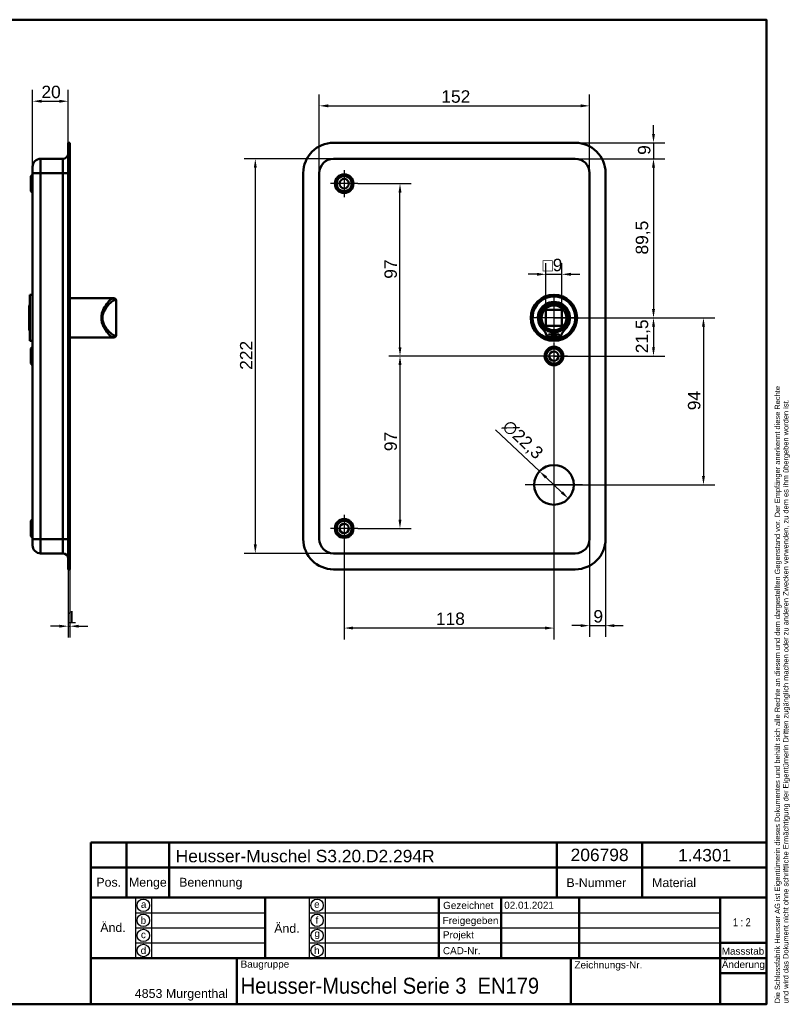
# Model space of a CAD drawing. Header units: millimetres. Extents: x 20 to 833, y 20 to 574.
# Tile 8 of 8: x 400 to 833, y 20 to 574. Entities that reach past the tile are written whole.
import ezdxf
from ezdxf.enums import TextEntityAlignment as Align

# ---------------------------------------------------------------- set-up
doc = ezdxf.new("R2010")
doc.units = ezdxf.units.MM
doc.header["$LTSCALE"] = 2
for name, color, linetype, lineweight in [('Bemaßungen(DIN)', 7, 'Continuous', 25), ('Mittelpunktmarkierung(DIN)', 7, 'Continuous', 25), ('Sichtbare Kanten(DIN)', 7, 'Continuous', 50), ('Sichtbare tangentiale Kanten(DIN)', 7, 'Continuous', 50), ('Skizziergeometrie(DIN)', 7, 'Continuous', 50), ('Skizzierlinie(DIN)', 7, 'Continuous', 25), ('Symbole(DIN)', 7, 'Continuous', 25)]:
    doc.layers.add(name, color=color, linetype=linetype, lineweight=lineweight)
doc.styles.add('Aktuell-DIN', font='arial.ttf')
doc.styles.add('STANDARD-DIN~0', font='arial.ttf')
doc.styles.add('Textstil10', font='arial.ttf')
doc.styles.add('Textstil41', font='arial.ttf', dxfattribs={"width": 0.8})
doc.styles.add('Textstil83', font='arial.ttf', dxfattribs={"width": 0.8})
doc.dimstyles.new('CAD-LAN', dxfattribs={"dimscale": 2, "dimtxt": 3.5, "dimasz": 2.5, "dimexe": 3.175, "dimexo": 0, "dimgap": 0.8, "dimtad": 1, "dimrnd": 1e-08, "dimtxsty": 'STANDARD-DIN~0', "dimcen": 0.09, "dimdle": 10, "dimclrd": 250, "dimclre": 250, "dimclrt": 250, "dimadec": 0, "dimazin": 2, "dimtfac": 1, "dimtmove": 0, "dimatfit": 3, "dimfxl": 1, "dimtolj": 1, "dimtzin": 0, "dimlwd": 25, "dimlwe": 25, "dimarcsym": 0})

# ---------------------------------------------------------------- blocks, each defined once
blk = doc.blocks.new('Ränder Standardrahmen')
at = {"layer": 'Skizziergeometrie(DIN)', "flags": 128}
blk.add_lwpolyline([(10, 10), (10, 287), (410, 287), (410, 10), (10, 10)], dxfattribs=at)
blk = doc.blocks.new('Schriftfelder Heusser')
at = {"layer": 'Skizziergeometrie(DIN)'}
for p, q in [((101, 229.92), (101, 236.92)), ((101, 236.92), (291, 236.92)), ((111, 229.92), (111, 236.92)), ((123, 229.92), (123, 236.92)), ((232, 229.92), (232, 236.92)), ((256, 229.92), (256, 236.92)), ((291, 236.92), (291, 229.92)), ((101, 191.42), (101, 229.92)), ((101, 229.92), (291, 229.92)), ((111, 229.92), (111, 221.42)), ((123, 229.92), (123, 221.42)), ((232, 229.92), (232, 221.42)), ((256, 229.92), (256, 221.42)), ((291, 229.92), (291, 191.42)), ((101, 221.42), (291, 221.42)), ((150, 221.42), (150, 204.42)), ((198.85, 221.42), (198.85, 204.42)), ((216.35, 221.42), (216.35, 204.42)), ((238.35, 221.42), (238.35, 204.42)), ((278, 221.42), (278, 191.42)), ((278, 208.67), (291, 208.67)), ((101, 204.42), (291, 204.42)), ((142, 204.42), (142, 191.42)), ((236, 204.42), (236, 191.42)), ((278, 200.17), (291, 200.17)), ((291, 191.42), (101, 191.42))]:
    blk.add_line(p, q, dxfattribs=at)
at = {"layer": 'Skizzierlinie(DIN)'}
for p, q in [((113.5, 221.42), (113.5, 204.42)), ((118, 221.42), (118, 204.42)), ((162.35, 221.42), (162.35, 204.42)), ((166.85, 221.42), (166.85, 204.42)), ((113.5, 217.17), (150, 217.17)), ((162.35, 217.17), (278, 217.17)), ((113.5, 212.92), (150, 212.92)), ((162.35, 212.92), (278, 212.92)), ((113.5, 208.67), (150, 208.67)), ((162.35, 208.67), (278, 208.67))]:
    blk.add_line(p, q, dxfattribs=at)
for centre in [(115.75, 219.25), (164.6, 219.25), (115.75, 215.04), (164.6, 215.04), (115.75, 210.79), (164.6, 210.79), (115.75, 206.54), (164.6, 206.54)]:
    blk.add_circle(centre, 1.75, dxfattribs=at)
at = {"layer": 'Symbole(DIN)', "color": 7, "insert": (293.33, 191.7), "char_height": 1.5, "width": 182.3003, "attachment_point": 1, "rotation": 90, "line_spacing_factor": 0.944221, "style": 'Aktuell-DIN'}
blk.add_mtext('\\fArial|b0|i0;\\H1.5000;Die Schlossfabrik Heusser AG ist Eigentümerin dieses Dokumentes und behält sich alle Rechte an diesem und dem dargestellten Gegenstand vor. Der Empfänger anerkennt diese Rechte\\Pund wird das Dokument nicht ohne schriftliche Ermächtigung der Eigentümerin Dritten zugänglich machen oder zu anderen Zwecken verwenden, zu dem es ihm übergeben worden ist.\\P ', dxfattribs=at)
at = {"layer": 'Symbole(DIN)', "color": 179, "true_color": 0x262659, "style": 'Aktuell-DIN'}
for s, insert, char_height, attachment_point in [('B-Nummer', (234.74, 225.62), 2.489, 4), ('Material', (265.02, 225.62), 2.489, 5), ('Pos.', (106, 227), 2.489, 2), ('Menge', (117, 227), 2.489, 2), ('Benennung', (125.81, 225.38), 2.489, 4), ('\\fArial|b0|i0;a', (115.81, 219.53), 2, 5), ('\\fArial|b0|i0;e', (164.54, 219.53), 2, 5), ('\\fArial|b0|i0;Gezeichnet', (200.05, 219.23), 2, 4), ('\\fArial|b0|i0;b', (115.75, 215), 2, 5), ('\\fArial|b0|i0;f', (164.55, 215.06), 2, 5), ('\\fArial|b0|i0;Freigegeben', (199.92, 216), 2, 1), ('\\fArial|b0|i0;c', (115.75, 211.01), 2, 5), ('\\fArial|b0|i0;g', (164.63, 211.05), 2, 5), ('\\fArial|b0|i0;Projekt', (200, 211.98), 2, 1), ('\\fArial|b0|i0;d', (115.76, 206.55), 2, 5), ('\\fArial|b0|i0;h', (164.55, 206.57), 2, 5), ('\\fArial|b0|i0;CAD-Nr.', (200, 207.5), 2, 1), ('\\fArial|b0|i0;\\H2.0000;Massstab', (284.39, 206.37), 2, 5), ('\\fArial|b0|i0;\\H2.0000;Baugruppe', (143.1, 203.73), 2, 1), ('\\fArial|b0|i0;Zeichnungs-Nr.', (237, 203.5), 2, 1), ('\\fArial|b0|i0;\\H2.5000;4853 Murgenthal', (113.33, 192.46), 2.5, 7)]:
    blk.add_mtext(s, dxfattribs=dict(at, insert=insert, char_height=char_height, attachment_point=attachment_point))
at = {"layer": 'Symbole(DIN)', "color": 179, "true_color": 0x262659, "attachment_point": 5, "style": 'Aktuell-DIN'}
for s, insert, char_height, width in [('Änd.', (107.21, 213), 2.489, 12.3494), ('Änd.', (156.12, 212.76), 2.489, 12.3494), ('\\fArial|b0|i0;Änderung', (284.51, 202.33), 2, 12.1143)]:
    blk.add_mtext(s, dxfattribs=dict(at, insert=insert, char_height=char_height, width=width))
at = {"layer": 'Symbole(DIN)', "color": 7, "insert": (143.1, 196.62), "char_height": 4.5, "width": 90.18, "attachment_point": 4, "style": 'Aktuell-DIN'}
blk.add_mtext('\\fArial|b0|i0;\\W0.90;\\H4.5000;Heusser-Muschel Serie 3  EN179', dxfattribs=at)
at = {"layer": 'Symbole(DIN)', "color": 179, "true_color": 0x262659, "style": 'Textstil10'}
blk.add_attdef('ERSTELLUNGSDATUM_001', (217.23, 218.29), '', height=2, dxfattribs=at)
at = {"layer": 'Symbole(DIN)', "color": 179, "true_color": 0x262659}
for tag, height, style, p in [('AUTOR', 2.49, 'Aktuell-DIN', (240.03, 219.26)), ('KONTROLLDATUM', 2, 'Textstil10', (217.42, 215.04)), ('KONTROLLIERT_VON', 2, 'Textstil10', (239.98, 215.05))]:
    blk.add_attdef(tag, text='', height=height, dxfattribs=dict(at, style=style)).set_placement(p, align=Align.MIDDLE_LEFT)
at = {"layer": 'Symbole(DIN)', "color": 7, "style": 'Textstil83', "width": 0.8}
blk.add_attdef('Anfänglicher_Ansichtsmaßstab_001', (281.57, 213.34), '', height=2.3, dxfattribs=at)
at = {"layer": 'Symbole(DIN)', "color": 179, "true_color": 0x262659, "style": 'Textstil10'}
blk.add_attdef('PROJEKT', text='', height=2, dxfattribs=at).set_placement((217.77, 209.72), align=Align.BOTTOM_LEFT)
at = {"layer": 'Symbole(DIN)', "color": 7, "style": 'Textstil41', "width": 0.8}
blk.add_attdef('STATUS', text='', height=5, dxfattribs=at).set_placement((284.53, 195.86), align=Align.MIDDLE_CENTER)
blk = doc.blocks.new('*D8')
at = {"layer": 'Bemaßungen(DIN)', "color": 250, "linetype": 'Continuous', "lineweight": 25, "true_color": 0x3f3f3f, "transparency": 16777216}
for p, q in [((568.45, 487.74), (568.45, 531.88)), ((720.45, 487.74), (720.45, 531.88)), ((573.45, 525.53), (715.45, 525.53))]:
    blk.add_line(p, q, dxfattribs=at)
at = {"layer": 'Bemaßungen(DIN)', "color": 250, "linetype": 'Continuous', "true_color": 0x3f3f3f, "transparency": 16777216}
for points in [[(573.45, 526.37), (573.45, 524.7), (568.45, 525.53)], [(715.45, 526.37), (715.45, 524.7), (720.45, 525.53)]]:
    blk.add_solid(points, dxfattribs=at)
at = {"layer": 'Defpoints', "color": 0, "linetype": 'Continuous', "transparency": 16777216}
for p in [(720.45, 525.53), (568.45, 487.74), (720.45, 487.74)]:
    blk.add_point(p, dxfattribs=at)
at = {"layer": 'Bemaßungen(DIN)', "color": 250, "linetype": 'Continuous', "lineweight": 25, "true_color": 0x3f3f3f, "transparency": 16777216, "insert": (637.08, 534.28), "char_height": 7, "attachment_point": 1, "style": 'STANDARD-DIN~0'}
blk.add_mtext('\\A1;152', dxfattribs=at)
blk = doc.blocks.new('*D9')
at = {"layer": 'Bemaßungen(DIN)', "color": 250, "linetype": 'Continuous', "lineweight": 25, "true_color": 0x3f3f3f, "transparency": 16777216}
for p, q in [((576.45, 495.74), (526.1, 495.74)), ((532.45, 490.74), (532.45, 278.74)), ((576.45, 273.74), (526.1, 273.74))]:
    blk.add_line(p, q, dxfattribs=at)
at = {"layer": 'Bemaßungen(DIN)', "color": 250, "linetype": 'Continuous', "true_color": 0x3f3f3f, "transparency": 16777216}
for points in [[(531.62, 490.74), (533.29, 490.74), (532.45, 495.74)], [(531.62, 278.74), (533.29, 278.74), (532.45, 273.74)]]:
    blk.add_solid(points, dxfattribs=at)
at = {"layer": 'Defpoints', "color": 0, "linetype": 'Continuous', "transparency": 16777216}
for p in [(576.45, 495.74), (532.45, 273.74), (576.45, 273.74)]:
    blk.add_point(p, dxfattribs=at)
at = {"layer": 'Bemaßungen(DIN)', "color": 250, "linetype": 'Continuous', "lineweight": 25, "true_color": 0x3f3f3f, "transparency": 16777216, "insert": (523.82, 376.98), "char_height": 7, "attachment_point": 1, "rotation": 90, "style": 'STANDARD-DIN~0'}
blk.add_mtext('\\A1;222', dxfattribs=at)
blk = doc.blocks.new('*D10')
at = {"layer": 'Bemaßungen(DIN)', "color": 250, "linetype": 'Continuous', "lineweight": 25, "true_color": 0x3f3f3f, "transparency": 16777216}
for p, q in [((712.45, 495.74), (762.8, 495.74)), ((756.45, 490.74), (756.45, 411.24)), ((700.45, 406.24), (762.8, 406.24))]:
    blk.add_line(p, q, dxfattribs=at)
at = {"layer": 'Bemaßungen(DIN)', "color": 250, "linetype": 'Continuous', "true_color": 0x3f3f3f, "transparency": 16777216}
for points in [[(755.62, 490.74), (757.29, 490.74), (756.45, 495.74)], [(755.62, 411.24), (757.29, 411.24), (756.45, 406.24)]]:
    blk.add_solid(points, dxfattribs=at)
at = {"layer": 'Defpoints', "color": 0, "linetype": 'Continuous', "transparency": 16777216}
for p in [(712.45, 495.74), (700.45, 406.24), (756.45, 406.24)]:
    blk.add_point(p, dxfattribs=at)
at = {"layer": 'Bemaßungen(DIN)', "color": 250, "linetype": 'Continuous', "lineweight": 25, "true_color": 0x3f3f3f, "transparency": 16777216, "insert": (746.44, 441.87), "char_height": 7, "attachment_point": 1, "rotation": 90, "style": 'STANDARD-DIN~0'}
blk.add_mtext('\\A1;89,5', dxfattribs=at)
blk = doc.blocks.new('*D11')
at = {"layer": 'Bemaßungen(DIN)', "color": 250, "linetype": 'Continuous', "lineweight": 25, "true_color": 0x3f3f3f, "transparency": 16777216}
for p, q in [((756.45, 509.74), (756.45, 514.74)), ((712.45, 504.74), (762.8, 504.74)), ((756.45, 504.74), (756.45, 495.74)), ((712.45, 495.74), (762.8, 495.74)), ((756.45, 490.74), (756.45, 485.74))]:
    blk.add_line(p, q, dxfattribs=at)
at = {"layer": 'Bemaßungen(DIN)', "color": 250, "linetype": 'Continuous', "true_color": 0x3f3f3f, "transparency": 16777216}
for points in [[(755.62, 509.74), (757.29, 509.74), (756.45, 504.74)], [(755.62, 490.74), (757.29, 490.74), (756.45, 495.74)]]:
    blk.add_solid(points, dxfattribs=at)
at = {"layer": 'Defpoints', "color": 0, "linetype": 'Continuous', "transparency": 16777216}
for p in [(712.45, 504.74), (712.45, 495.74), (756.45, 495.74)]:
    blk.add_point(p, dxfattribs=at)
at = {"layer": 'Bemaßungen(DIN)', "color": 250, "linetype": 'Continuous', "lineweight": 25, "true_color": 0x3f3f3f, "transparency": 16777216, "insert": (747.7, 497.94), "char_height": 7, "attachment_point": 1, "rotation": 90, "style": 'STANDARD-DIN~0'}
blk.add_mtext('\\A1;9', dxfattribs=at)
blk = doc.blocks.new('*D12')
at = {"layer": 'Bemaßungen(DIN)', "color": 250, "linetype": 'Continuous', "lineweight": 25, "true_color": 0x3f3f3f, "transparency": 16777216}
for p, q in [((700.45, 406.24), (762.8, 406.24)), ((756.45, 401.24), (756.45, 389.74)), ((700.45, 384.74), (762.8, 384.74))]:
    blk.add_line(p, q, dxfattribs=at)
at = {"layer": 'Bemaßungen(DIN)', "color": 250, "linetype": 'Continuous', "true_color": 0x3f3f3f, "transparency": 16777216}
for points in [[(755.62, 401.24), (757.29, 401.24), (756.45, 406.24)], [(755.62, 389.74), (757.29, 389.74), (756.45, 384.74)]]:
    blk.add_solid(points, dxfattribs=at)
at = {"layer": 'Defpoints', "color": 0, "linetype": 'Continuous', "transparency": 16777216}
for p in [(700.45, 406.24), (700.45, 384.74), (756.45, 384.74)]:
    blk.add_point(p, dxfattribs=at)
at = {"layer": 'Bemaßungen(DIN)', "color": 250, "linetype": 'Continuous', "lineweight": 25, "true_color": 0x3f3f3f, "transparency": 16777216, "insert": (746.44, 386.31), "char_height": 7, "attachment_point": 1, "rotation": 90, "style": 'STANDARD-DIN~0'}
blk.add_mtext('\\A1;21,5', dxfattribs=at)
blk = doc.blocks.new('*D13')
at = {"layer": 'Bemaßungen(DIN)', "color": 250, "linetype": 'Continuous', "lineweight": 25, "true_color": 0x3f3f3f, "transparency": 16777216}
for p, q in [((700.45, 406.24), (790.91, 406.24)), ((784.56, 401.24), (784.56, 317.24)), ((700.45, 312.24), (790.91, 312.24))]:
    blk.add_line(p, q, dxfattribs=at)
at = {"layer": 'Bemaßungen(DIN)', "color": 250, "linetype": 'Continuous', "true_color": 0x3f3f3f, "transparency": 16777216}
for points in [[(783.73, 401.24), (785.4, 401.24), (784.56, 406.24)], [(783.73, 317.24), (785.4, 317.24), (784.56, 312.24)]]:
    blk.add_solid(points, dxfattribs=at)
at = {"layer": 'Defpoints', "color": 0, "linetype": 'Continuous', "transparency": 16777216}
for p in [(700.45, 406.24), (700.45, 312.24), (784.56, 312.24)]:
    blk.add_point(p, dxfattribs=at)
at = {"layer": 'Bemaßungen(DIN)', "color": 250, "linetype": 'Continuous', "lineweight": 25, "true_color": 0x3f3f3f, "transparency": 16777216, "insert": (775.82, 354.24), "char_height": 7, "attachment_point": 1, "rotation": 90, "style": 'STANDARD-DIN~0'}
blk.add_mtext('\\A1;94', dxfattribs=at)
blk = doc.blocks.new('*D14')
at = {"layer": 'Bemaßungen(DIN)', "color": 250, "linetype": 'Continuous', "lineweight": 25, "true_color": 0x3f3f3f, "transparency": 16777216}
for p, q in [((590.1, 481.74), (620.19, 481.74)), ((613.84, 389.74), (613.84, 476.74)), ((700.45, 384.74), (607.49, 384.74))]:
    blk.add_line(p, q, dxfattribs=at)
at = {"layer": 'Bemaßungen(DIN)', "color": 250, "linetype": 'Continuous', "true_color": 0x3f3f3f, "transparency": 16777216}
for points in [[(613.01, 476.74), (614.68, 476.74), (613.84, 481.74)], [(613.01, 389.74), (614.68, 389.74), (613.84, 384.74)]]:
    blk.add_solid(points, dxfattribs=at)
at = {"layer": 'Defpoints', "color": 0, "linetype": 'Continuous', "transparency": 16777216}
for p in [(590.1, 481.74), (613.84, 481.74), (700.45, 384.74)]:
    blk.add_point(p, dxfattribs=at)
at = {"layer": 'Bemaßungen(DIN)', "color": 250, "linetype": 'Continuous', "lineweight": 25, "true_color": 0x3f3f3f, "transparency": 16777216, "insert": (605.1, 428.23), "char_height": 7, "attachment_point": 1, "rotation": 90, "style": 'STANDARD-DIN~0'}
blk.add_mtext('\\A1;97', dxfattribs=at)
blk = doc.blocks.new('*D15')
at = {"layer": 'Bemaßungen(DIN)', "color": 250, "linetype": 'Continuous', "lineweight": 25, "true_color": 0x3f3f3f, "transparency": 16777216}
for p, q in [((700.45, 384.74), (607.49, 384.74)), ((613.84, 379.74), (613.84, 292.74)), ((590.1, 287.74), (620.19, 287.74))]:
    blk.add_line(p, q, dxfattribs=at)
at = {"layer": 'Bemaßungen(DIN)', "color": 250, "linetype": 'Continuous', "true_color": 0x3f3f3f, "transparency": 16777216}
for points in [[(613.01, 379.74), (614.68, 379.74), (613.84, 384.74)], [(613.01, 292.74), (614.68, 292.74), (613.84, 287.74)]]:
    blk.add_solid(points, dxfattribs=at)
at = {"layer": 'Defpoints', "color": 0, "linetype": 'Continuous', "transparency": 16777216}
for p in [(700.45, 384.74), (590.1, 287.74), (613.84, 287.74)]:
    blk.add_point(p, dxfattribs=at)
at = {"layer": 'Bemaßungen(DIN)', "color": 250, "linetype": 'Continuous', "lineweight": 25, "true_color": 0x3f3f3f, "transparency": 16777216, "insert": (605.1, 331.23), "char_height": 7, "attachment_point": 1, "rotation": 90, "style": 'STANDARD-DIN~0'}
blk.add_mtext('\\A1;97', dxfattribs=at)
blk = doc.blocks.new('*D16')
at = {"layer": 'Bemaßungen(DIN)', "color": 250, "linetype": 'Continuous', "lineweight": 25, "true_color": 0x3f3f3f, "transparency": 16777216}
for p, q in [((692.35, 319.9), (667.63, 343.24)), ((704.92, 308.02), (695.98, 316.46))]:
    blk.add_line(p, q, dxfattribs=at)
at = {"layer": 'Bemaßungen(DIN)', "color": 250, "linetype": 'Continuous', "true_color": 0x3f3f3f, "transparency": 16777216}
for points in [[(696.55, 317.07), (695.41, 315.86), (692.35, 319.9)], [(705.5, 308.62), (704.35, 307.41), (708.56, 304.58)]]:
    blk.add_solid(points, dxfattribs=at)
at = {"layer": 'Defpoints', "color": 0, "linetype": 'Continuous', "transparency": 16777216}
for p in [(692.35, 319.9), (708.56, 304.58)]:
    blk.add_point(p, dxfattribs=at)
at = {"layer": 'Bemaßungen(DIN)', "color": 250, "linetype": 'Continuous', "lineweight": 25, "true_color": 0x3f3f3f, "transparency": 16777216, "insert": (675.82, 349.59), "char_height": 7, "attachment_point": 1, "rotation": 316.6367, "style": 'STANDARD-DIN~0'}
blk.add_mtext('\\A1;∅22,3', dxfattribs=at)
blk = doc.blocks.new('*D17')
at = {"layer": 'Bemaßungen(DIN)', "color": 250, "linetype": 'Continuous', "lineweight": 25, "true_color": 0x3f3f3f, "transparency": 16777216}
for p, q in [((700.45, 377.09), (700.45, 225.35)), ((582.45, 280.09), (582.45, 225.35)), ((695.45, 231.7), (587.45, 231.7))]:
    blk.add_line(p, q, dxfattribs=at)
at = {"layer": 'Bemaßungen(DIN)', "color": 250, "linetype": 'Continuous', "true_color": 0x3f3f3f, "transparency": 16777216}
for points in [[(587.45, 232.54), (587.45, 230.87), (582.45, 231.7)], [(695.45, 232.54), (695.45, 230.87), (700.45, 231.7)]]:
    blk.add_solid(points, dxfattribs=at)
at = {"layer": 'Defpoints', "color": 0, "linetype": 'Continuous', "transparency": 16777216}
for p in [(700.45, 377.09), (582.45, 280.09), (582.45, 231.7)]:
    blk.add_point(p, dxfattribs=at)
at = {"layer": 'Bemaßungen(DIN)', "color": 250, "linetype": 'Continuous', "lineweight": 25, "true_color": 0x3f3f3f, "transparency": 16777216, "insert": (634.04, 240.45), "char_height": 7, "attachment_point": 1, "style": 'STANDARD-DIN~0'}
blk.add_mtext('\\A1;118', dxfattribs=at)
blk = doc.blocks.new('*D18')
at = {"layer": 'Bemaßungen(DIN)', "color": 250, "linetype": 'Continuous', "lineweight": 25, "true_color": 0x3f3f3f, "transparency": 16777216}
for p, q in [((720.45, 281.74), (720.45, 226.72)), ((729.45, 281.74), (729.45, 226.72)), ((715.45, 233.07), (710.45, 233.07)), ((720.45, 233.07), (729.45, 233.07)), ((734.45, 233.07), (739.45, 233.07))]:
    blk.add_line(p, q, dxfattribs=at)
at = {"layer": 'Bemaßungen(DIN)', "color": 250, "linetype": 'Continuous', "true_color": 0x3f3f3f, "transparency": 16777216}
for points in [[(715.45, 233.9), (715.45, 232.23), (720.45, 233.07)], [(734.45, 233.9), (734.45, 232.23), (729.45, 233.07)]]:
    blk.add_solid(points, dxfattribs=at)
at = {"layer": 'Defpoints', "color": 0, "linetype": 'Continuous', "transparency": 16777216}
for p in [(720.45, 281.74), (729.45, 281.74), (729.45, 233.07)]:
    blk.add_point(p, dxfattribs=at)
at = {"layer": 'Bemaßungen(DIN)', "color": 250, "linetype": 'Continuous', "lineweight": 25, "true_color": 0x3f3f3f, "transparency": 16777216, "insert": (722.65, 241.81), "char_height": 7, "attachment_point": 1, "style": 'STANDARD-DIN~0'}
blk.add_mtext('\\A1;9', dxfattribs=at)
blk = doc.blocks.new('*D19')
at = {"layer": 'Bemaßungen(DIN)', "color": 250, "linetype": 'Continuous', "lineweight": 25, "true_color": 0x3f3f3f, "transparency": 16777216}
for p, q in [((695.95, 410.74), (695.95, 437.09)), ((704.95, 410.74), (704.95, 437.09)), ((690.95, 430.74), (685.95, 430.74)), ((695.95, 430.74), (704.95, 430.74)), ((709.95, 430.74), (714.95, 430.74))]:
    blk.add_line(p, q, dxfattribs=at)
at = {"layer": 'Bemaßungen(DIN)', "color": 250, "linetype": 'Continuous', "true_color": 0x3f3f3f, "transparency": 16777216}
for points in [[(690.95, 431.57), (690.95, 429.91), (695.95, 430.74)], [(709.95, 431.57), (709.95, 429.91), (704.95, 430.74)]]:
    blk.add_solid(points, dxfattribs=at)
at = {"layer": 'Defpoints', "color": 0, "linetype": 'Continuous', "transparency": 16777216}
for p in [(704.95, 430.74), (695.95, 410.74), (704.95, 410.74)]:
    blk.add_point(p, dxfattribs=at)
at = {"layer": 'Bemaßungen(DIN)', "color": 250, "linetype": 'Continuous', "lineweight": 25, "true_color": 0x3f3f3f, "transparency": 16777216, "insert": (694.08, 439.49), "char_height": 7, "attachment_point": 1, "style": 'STANDARD-DIN~0'}
blk.add_mtext('\\A1;\\fAIGDT|b0|i0;\\H7.0000;o\\fArial|b0|i0;\\H7.0000;9', dxfattribs=at)
blk = doc.blocks.new('*D20')
at = {"layer": 'Bemaßungen(DIN)', "color": 250, "linetype": 'Continuous', "lineweight": 25, "true_color": 0x3f3f3f, "transparency": 16777216}
for p, q in [((407.18, 491.24), (407.18, 534.47)), ((427.18, 504.74), (427.18, 534.47)), ((412.18, 528.12), (422.18, 528.12))]:
    blk.add_line(p, q, dxfattribs=at)
at = {"layer": 'Bemaßungen(DIN)', "color": 250, "linetype": 'Continuous', "true_color": 0x3f3f3f, "transparency": 16777216}
for points in [[(412.18, 528.95), (412.18, 527.29), (407.18, 528.12)], [(422.18, 528.95), (422.18, 527.29), (427.18, 528.12)]]:
    blk.add_solid(points, dxfattribs=at)
at = {"layer": 'Defpoints', "color": 0, "linetype": 'Continuous', "transparency": 16777216}
for p in [(427.18, 528.12), (427.18, 504.74), (407.18, 491.24)]:
    blk.add_point(p, dxfattribs=at)
at = {"layer": 'Bemaßungen(DIN)', "color": 250, "linetype": 'Continuous', "lineweight": 25, "true_color": 0x3f3f3f, "transparency": 16777216, "insert": (412.12, 536.87), "char_height": 7, "attachment_point": 1, "style": 'STANDARD-DIN~0'}
blk.add_mtext('\\A1;20', dxfattribs=at)
blk = doc.blocks.new('*D21')
at = {"layer": 'Bemaßungen(DIN)', "color": 250, "linetype": 'Continuous', "lineweight": 25, "true_color": 0x3f3f3f, "transparency": 16777216}
for p, q in [((427.18, 264.74), (427.18, 226.39)), ((428.18, 264.74), (428.18, 226.39)), ((422.18, 232.74), (417.18, 232.74)), ((427.18, 232.74), (428.18, 232.74)), ((433.18, 232.74), (438.18, 232.74))]:
    blk.add_line(p, q, dxfattribs=at)
at = {"layer": 'Bemaßungen(DIN)', "color": 250, "linetype": 'Continuous', "true_color": 0x3f3f3f, "transparency": 16777216}
for points in [[(422.18, 233.57), (422.18, 231.91), (427.18, 232.74)], [(433.18, 233.57), (433.18, 231.91), (428.18, 232.74)]]:
    blk.add_solid(points, dxfattribs=at)
at = {"layer": 'Defpoints', "color": 0, "linetype": 'Continuous', "transparency": 16777216}
for p in [(427.18, 264.74), (428.18, 264.74), (428.18, 232.74)]:
    blk.add_point(p, dxfattribs=at)
at = {"layer": 'Bemaßungen(DIN)', "color": 250, "linetype": 'Continuous', "lineweight": 25, "true_color": 0x3f3f3f, "transparency": 16777216, "insert": (426.39, 241.37), "char_height": 7, "attachment_point": 1, "style": 'STANDARD-DIN~0'}
blk.add_mtext('\\A1;1', dxfattribs=at)

msp = doc.modelspace()

# ---------------------------------------------------------------- linework, layer by layer
at = {"layer": 'Mittelpunktmarkierung(DIN)', "linetype": 'Continuous'}
for p, q in [((582.4518, 489.3902), (582.4518, 474.0902)), ((590.1018, 481.7402), (574.8018, 481.7402)), ((700.4518, 418.2402), (700.4518, 394.2402)), ((712.4518, 406.2402), (688.4518, 406.2402)), ((700.4518, 392.3902), (700.4518, 377.0902)), ((708.1018, 384.7402), (692.8018, 384.7402)), ((700.4518, 328.3902), (700.4518, 296.0902)), ((716.6018, 312.2402), (684.3018, 312.2402)), ((582.4518, 295.3902), (582.4518, 280.0902)), ((590.1018, 287.7402), (574.8018, 287.7402))]:
    msp.add_line(p, q, dxfattribs=at)
at = {"layer": 'Sichtbare Kanten(DIN)'}
for p, q in [((427.1832, 487.7402), (427.1832, 504.7402)), ((428.1832, 504.7402), (427.1832, 504.7402)), ((428.1832, 487.7402), (428.1832, 504.7402)), ((576.4518, 504.7402), (712.4518, 504.7402)), ((411.6832, 495.7402), (424.1832, 495.7402)), ((712.4518, 495.7402), (576.4518, 495.7402)), ((407.1832, 487.7402), (407.1832, 491.2402)), ((407.1832, 487.7402), (407.1832, 281.7402)), ((427.1832, 487.7402), (427.1832, 281.7402)), ((428.1832, 487.7402), (428.1832, 281.7402)), ((559.4518, 281.7402), (559.4518, 487.7402)), ((568.4518, 487.7402), (568.4518, 281.7402)), ((720.4518, 281.7402), (720.4518, 487.7402)), ((729.4518, 487.7402), (729.4518, 281.7402)), ((406.1832, 485.9902), (407.1832, 486.9902)), ((406.1832, 477.4902), (406.1832, 485.9902)), ((406.1832, 477.4902), (407.1832, 476.4902)), ((405.6832, 419.2402), (405.6832, 393.2402)), ((405.6832, 419.2402), (407.1832, 419.2402)), ((428.1832, 417.2402), (448.1832, 417.2402)), ((448.1832, 417.2402), (452.5135, 417.2402)), ((452.5135, 417.2402), (453.1832, 417.2402)), ((454.1832, 396.2402), (454.1832, 416.2402)), ((405.1832, 413.2402), (405.6832, 413.7402)), ((405.1832, 399.2402), (405.1832, 413.2402)), ((695.9518, 410.7402), (704.9518, 410.7402)), ((695.9518, 401.7402), (695.9518, 410.7402)), ((704.9518, 410.7402), (704.9518, 401.7402)), ((405.1832, 399.2402), (405.6832, 398.7402)), ((704.9518, 401.7402), (695.9518, 401.7402)), ((428.1832, 395.2402), (448.1832, 395.2402)), ((448.1832, 395.2402), (452.5135, 395.2402)), ((453.1832, 395.2402), (452.5135, 395.2402)), ((699.8351, 394.3323), (698.4506, 394.3323)), ((699.8351, 398.0323), (699.8351, 394.3323)), ((701.0684, 394.3323), (701.0684, 398.0323)), ((702.4529, 394.3323), (701.0684, 394.3323)), ((405.6832, 393.2402), (407.1832, 393.2402)), ((406.1832, 388.9902), (407.1832, 389.9902)), ((406.1832, 380.4902), (406.1832, 388.9902)), ((406.1832, 380.4902), (407.1832, 379.4902)), ((406.1832, 291.9902), (407.1832, 292.9902)), ((406.1832, 283.4902), (406.1832, 291.9902)), ((406.1832, 283.4902), (407.1832, 282.4902)), ((407.1832, 278.2402), (407.1832, 281.7402)), ((427.1832, 264.7402), (427.1832, 281.7402)), ((428.1832, 264.7402), (428.1832, 281.7402)), ((411.6832, 273.7402), (424.1832, 273.7402)), ((576.4518, 273.7402), (712.4518, 273.7402)), ((428.1832, 264.7402), (427.1832, 264.7402)), ((712.4518, 264.7402), (576.4518, 264.7402))]:
    msp.add_line(p, q, dxfattribs=at)
for centre, radius in [((582.4518, 481.7402), 5.25), ((582.4518, 481.7402), 4.25), ((582.4518, 481.7402), 2.65), ((700.4518, 406.2402), 13), ((700.4518, 406.2402), 12.5), ((700.4518, 406.2402), 8), ((700.4518, 406.2402), 7), ((698.2201, 396.1823), 0.85), ((702.6834, 396.1823), 0.85), ((700.4518, 384.7402), 5.25), ((700.4518, 384.7402), 4.25), ((700.4518, 384.7402), 2.65), ((700.4518, 312.2402), 11.15), ((582.4518, 287.7402), 5.25), ((582.4518, 287.7402), 4.25), ((582.4518, 287.7402), 2.65)]:
    msp.add_circle(centre, radius, dxfattribs=at)
for centre, radius, start, end in [((576.4518, 487.7402), 17, 90, 180), ((712.4518, 487.7402), 17, 0, 90), ((424.1832, 498.7402), 3, 270, 0), ((411.6832, 491.2402), 4.5, 90, 180), ((576.4518, 487.7402), 8, 90, 180), ((712.4518, 487.7402), 8, 0, 90), ((453.1832, 416.2402), 1, 0, 90), ((700.4518, 406.2402), 12, 284.792103, 255.207897), ((700.4518, 406.2402), 9, 310.903341, 229.096659), ((700.4518, 406.2402), 8.9667, 314.36355, 225.63645), ((688.0818, 393.5923), 8.7248, 14.802191, 45.63645), ((700.4518, 405.5069), 7.5, 220.969453, 265.283689), ((700.4518, 405.5069), 7.5, 274.716311, 319.030547), ((712.8218, 393.5923), 8.7248, 134.36355, 165.197809), ((453.1832, 396.2402), 1, 270, 0), ((698.4506, 396.3323), 2, 194.802191, 270), ((700.4518, 406.2402), 8.2, 253.43926, 286.56074), ((700.4518, 406.2402), 12, 262.898271, 277.101729), ((700.4518, 406.2402), 9, 266.0711, 273.9289), ((702.4529, 396.3323), 2, 270, 345.197809), ((411.6832, 278.2402), 4.5, 180, 270), ((576.4518, 281.7402), 17, 180, 270), ((576.4518, 281.7402), 8, 180, 270), ((712.4518, 281.7402), 8, 270, 0), ((712.4518, 281.7402), 17, 270, 0), ((424.1832, 270.7402), 3, 0, 90)]:
    msp.add_arc(centre, radius, start, end, dxfattribs=at)
at = {"layer": 'Sichtbare tangentiale Kanten(DIN)'}
for p, q in [((411.6832, 495.7402), (411.6832, 487.7402)), ((424.1832, 487.7402), (424.1832, 495.7402)), ((407.1832, 487.7402), (411.6832, 487.7402)), ((411.6832, 487.7402), (424.1832, 487.7402)), ((411.6832, 281.7402), (411.6832, 487.7402)), ((427.1832, 487.7402), (424.1832, 487.7402)), ((424.1832, 487.7402), (424.1832, 281.7402)), ((428.1832, 487.7402), (427.1832, 487.7402)), ((454.1832, 416.2402), (453.4783, 416.2402)), ((453.4783, 396.2402), (454.1832, 396.2402)), ((411.6832, 281.7402), (407.1832, 281.7402)), ((411.6832, 281.7402), (424.1832, 281.7402)), ((411.6832, 281.7402), (411.6832, 273.7402)), ((424.1832, 281.7402), (427.1832, 281.7402)), ((424.1832, 273.7402), (424.1832, 281.7402)), ((428.1832, 281.7402), (427.1832, 281.7402))]:
    msp.add_line(p, q, dxfattribs=at)
for centre, major_axis, start_param, end_param in [((452.5135, 416.2402), (0, 1), 4.71238898, 6.28318531), ((452.5135, 396.2402), (0, -1), 0, 1.57079633)]:
    msp.add_ellipse(centre, major_axis=major_axis, ratio=0.96475278, start_param=start_param, end_param=end_param, dxfattribs=at)
for points, knots in [([(452.5135, 417.2402), (452.2989, 417.2402), (451.7627, 417.0327), (450.3698, 415.9068), (448.2727, 413.4429), (446.2646, 409.8408), (445.7048, 406.2497), (446.0462, 404.0127), (446.5988, 402.3807), (447.2758, 400.8737), (448.6726, 398.5545), (450.3731, 396.5736), (451.7616, 395.4473), (452.2989, 395.2402), (452.5135, 395.2402)], [-3.42613344, -3.42613344, -3.42613344, -3.42613344, -3.18140962, -2.9366858, -2.44723817, -1.95779053, -1.71306672, -1.4683429, -1.34598099, -1.22361908, -0.97889527, -0.48944763, -0.24472382, 0, 0, 0, 0]), ([(453.4783, 396.2402), (453.2523, 396.2402), (452.9702, 396.3344), (452.6458, 396.5094), (452.3215, 396.6845), (451.9559, 396.9404), (451.5633, 397.2611), (450.7782, 397.9026), (449.8825, 398.803), (449.0238, 399.9063), (448.5944, 400.4579), (448.1747, 401.0603), (447.7972, 401.7178), (447.6084, 402.0465), (447.4303, 402.389), (447.2685, 402.7458), (447.1067, 403.1025), (446.9613, 403.4734), (446.8404, 403.8562), (446.5985, 404.6219), (446.4552, 405.4354), (446.457, 406.2502), (446.4588, 407.065), (446.6055, 407.8812), (446.8451, 408.6436), (447.3243, 410.1684), (448.169, 411.4782), (449.0315, 412.5812), (449.894, 413.6841), (450.7807, 414.5801), (451.5637, 415.2199), (451.9552, 415.5398), (452.3209, 415.7957), (452.6454, 415.9708), (452.9699, 416.1459), (453.2523, 416.2402), (453.4783, 416.2402)], [0, 0, 0, 0, 0.24472382, 0.24472382, 0.24472382, 0.48944763, 0.48944763, 0.48944763, 0.97889527, 0.97889527, 0.97889527, 1.22361908, 1.22361908, 1.22361908, 1.34598099, 1.34598099, 1.34598099, 1.4683429, 1.4683429, 1.4683429, 1.71306672, 1.71306672, 1.71306672, 1.95779053, 1.95779053, 1.95779053, 2.44723817, 2.44723817, 2.44723817, 2.9366858, 2.9366858, 2.9366858, 3.18140962, 3.18140962, 3.18140962, 3.42613344, 3.42613344, 3.42613344, 3.42613344])]:
    msp.add_open_spline(points, degree=3, knots=knots, dxfattribs=at)

# ---------------------------------------------------------------- block references
at = {"xscale": 2, "yscale": 2, "zscale": 2}
msp.add_blockref('Ränder Standardrahmen', (0, 0), dxfattribs=at)
msp.add_blockref('Schriftfelder Heusser', (238, -362.8333), dxfattribs=at).add_auto_attribs({'ERSTELLUNGSDATUM_001': '02.01.2021', 'Anfänglicher_Ansichtsmaßstab_001': '1 : 2'})

# ---------------------------------------------------------------- texts
at = {"layer": 'Symbole(DIN)', "color": 7, "char_height": 7, "attachment_point": 1, "style": 'Aktuell-DIN'}
for s, insert, width in [('{\\fArial|b0|i0;\\H7.0000;Heusser-Muschel S3.20.D2.294R}', (487.6588, 106.9058), 145.655489), ('{\\fArial|b0|i0;\\H7.0000;206798}', (709.8296, 107.5797), 32.620428), ('{\\fArial|b0|i0;\\H7.0000;1.4301}', (770.274, 107.4007), 29.899392)]:
    msp.add_mtext(s, dxfattribs=dict(at, insert=insert, width=width))

# ---------------------------------------------------------------- dimensions: what is measured, and where the dimension line sits
at = {"layer": 'Bemaßungen(DIN)', "color": 250, "linetype": 'Continuous', "lineweight": 25, "true_color": 0x3f3f3f}
for base, p1, p2, angle, override, picture, middle in [((427.1832, 528.1187), (407.1832, 491.2402), (427.1832, 504.7402), 180, {"dimgap": 0.8, "dimdec": 2, "dimtol": 0, "dimlim": 0, "dimtp": 0, "dimtm": 0, "dimtdec": 2, "dimtofl": 0, "dimatfit": 1}, '*D20', (417.1832, 528.1187)), ((720.4518, 525.5327), (568.4518, 487.7402), (720.4518, 487.7402), 180, {"dimgap": 0.8, "dimdec": 2, "dimtol": 0, "dimlim": 0, "dimtp": 0, "dimtm": 0, "dimtdec": 2, "dimtofl": 0, "dimatfit": 1}, '*D8', (644.4518, 525.5327)), ((756.4518, 495.7402), (712.4518, 504.7402), (712.4518, 495.7402), 270, {"dimgap": 0.8, "dimdec": 2, "dimtol": 0, "dimlim": 0, "dimtp": 0, "dimtm": 0, "dimtdec": 2, "dimtofl": 1, "dimatfit": 1}, '*D11', (756.4518, 500.2402)), ((532.4518, 273.7402), (576.4518, 495.7402), (576.4518, 273.7402), 90, {"dimgap": 0.8, "dimdec": 2, "dimtol": 0, "dimlim": 0, "dimtp": 0, "dimtm": 0, "dimtdec": 2, "dimtofl": 0, "dimatfit": 1}, '*D9', (532.4518, 384.7402)), ((756.4518, 406.2402), (712.4518, 495.7402), (700.4518, 406.2402), 90, {"dimgap": 0.8, "dimdec": 2, "dimtol": 0, "dimlim": 0, "dimtp": 0, "dimtm": 0, "dimtdec": 2, "dimtofl": 0, "dimatfit": 1}, '*D10', (756.4518, 450.9902)), ((613.8447, 481.7402), (700.4518, 384.7402), (590.1018, 481.7402), 90, {"dimgap": 0.8, "dimdec": 2, "dimtol": 0, "dimlim": 0, "dimtp": 0, "dimtm": 0, "dimtdec": 2, "dimtofl": 0, "dimatfit": 1}, '*D14', (613.8447, 433.2402)), ((756.4518, 384.7402), (700.4518, 406.2402), (700.4518, 384.7402), 90, {"dimgap": 0.8, "dimdec": 2, "dimtol": 0, "dimlim": 0, "dimtp": 0, "dimtm": 0, "dimtdec": 2, "dimtofl": 0, "dimatfit": 1}, '*D12', (756.4518, 395.4902)), ((784.5641, 312.2402), (700.4518, 406.2402), (700.4518, 312.2402), 90, {"dimgap": 0.8, "dimdec": 2, "dimtol": 0, "dimlim": 0, "dimtp": 0, "dimtm": 0, "dimtdec": 2, "dimtofl": 0, "dimatfit": 1}, '*D13', (784.5641, 359.2402)), ((613.8447, 287.7402), (700.4518, 384.7402), (590.1018, 287.7402), 90, {"dimgap": 0.8, "dimdec": 2, "dimtol": 0, "dimlim": 0, "dimtp": 0, "dimtm": 0, "dimtdec": 2, "dimtofl": 0, "dimatfit": 1}, '*D15', (613.8447, 336.2402)), ((582.4518, 231.7049), (700.4518, 377.0902), (582.4518, 280.0902), 180, {"dimgap": 0.8, "dimdec": 2, "dimtol": 0, "dimlim": 0, "dimtp": 0, "dimtm": 0, "dimtdec": 2, "dimtofl": 0, "dimatfit": 1}, '*D17', (641.4518, 231.7049)), ((428.1832, 232.7402), (427.1832, 264.7402), (428.1832, 264.7402), 180, {"dimgap": 0.8, "dimdec": 2, "dimtol": 0, "dimlim": 0, "dimtp": 0, "dimtm": 0, "dimtdec": 2, "dimtofl": 1, "dimatfit": 1}, '*D21', (427.6832, 232.7402))]:
    dim = msp.add_linear_dim(base=base, p1=p1, p2=p2, angle=angle, dimstyle='CAD-LAN', override=override, dxfattribs=at)
    dim.commit()
    dim.dimension.update_dxf_attribs({"geometry": picture, "text_midpoint": middle, "dimtype": 160})
dim = msp.add_linear_dim(base=(704.9518, 430.7402), p1=(695.9518, 410.7402), p2=(704.9518, 410.7402), angle=180, text='\\fAIGDT|b0|i0;\\H7.0000;o\\fArial|b0|i0;\\H7.0000;<>', dimstyle='CAD-LAN', override={"dimgap": 0.8, "dimdec": 2, "dimtol": 0, "dimlim": 0, "dimtp": 0, "dimtm": 0, "dimtdec": 2, "dimtofl": 1, "dimatfit": 1}, dxfattribs=at)
dim.commit()
dim.dimension.update_dxf_attribs({"geometry": '*D19', "text_midpoint": (700.4518, 430.7402), "dimtype": 160})
dim = msp.add_diameter_dim_2p(p1=(708.558, 304.5844), p2=(692.3456, 319.8961), dimstyle='CAD-LAN', override={"dimgap": 0.8, "dimdec": 2, "dimlfac": 1, "dimtol": 0, "dimlim": 0, "dimtp": 0, "dimtm": 0, "dimtdec": 2, "dimatfit": 2}, dxfattribs=at)
dim.commit()
dim.dimension.update_dxf_attribs({"geometry": '*D16', "text_midpoint": (678.1692, 333.2848), "dimtype": 163})
dim = msp.add_linear_dim(base=(729.4518, 233.0653), p1=(720.4518, 281.7402), p2=(729.4518, 281.7402), dimstyle='CAD-LAN', override={"dimgap": 0.8, "dimdec": 2, "dimtol": 0, "dimlim": 0, "dimtp": 0, "dimtm": 0, "dimtdec": 2, "dimtofl": 1, "dimatfit": 1}, dxfattribs=at)
dim.commit()
dim.dimension.update_dxf_attribs({"geometry": '*D18', "text_midpoint": (724.9518, 233.0653), "dimtype": 160})

doc.saveas('drawing.dxf')
